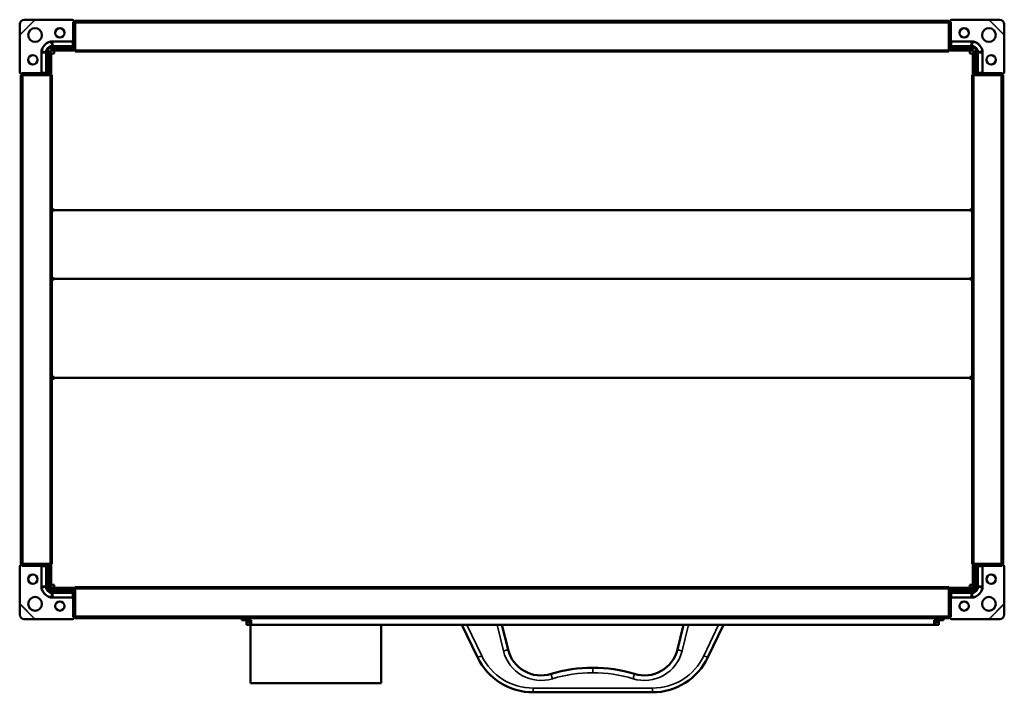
# Model space of a CAD drawing. Header units: millimetres. Extents: x 310 to 950, y 227 to 664.
import ezdxf

# ---------------------------------------------------------------- set-up
doc = ezdxf.new("R2010")
doc.units = ezdxf.units.MM
doc.header["$LTSCALE"] = 3
doc.layers.add('Widoczne (ISO)', color=7, linetype='Continuous', lineweight=50)
doc.layers.add('Widoczne wąskie (ISO)', color=7, linetype='Continuous', lineweight=35)

msp = doc.modelspace()

# ---------------------------------------------------------------- linework, layer by layer
at = {"layer": 'Widoczne (ISO)'}
for p, q in [((310.01, 654.32), (310.03, 661.23)), ((313.03, 664.23), (319.94, 664.25)), ((320.17, 664.16), (344.4, 664.16)), ((345.1, 662.66), (344.6, 662.66)), ((345.1, 663.46), (345.1, 662.66)), ((345.1, 662.66), (346, 662.66)), ((345.1, 662.66), (345.1, 650.66)), ((346, 663.46), (914, 663.46)), ((346, 663.46), (346, 662.26)), ((346, 644.46), (346, 662.26)), ((914, 663.46), (914, 662.26)), ((914, 662.66), (914.9, 662.66)), ((914, 644.46), (914, 662.26)), ((914.9, 662.66), (914.9, 663.46)), ((914.9, 650.66), (914.9, 662.66)), ((915.4, 662.66), (914.9, 662.66)), ((915.6, 664.16), (939.83, 664.16)), ((940.06, 664.25), (946.97, 664.23)), ((949.97, 661.23), (949.99, 654.32)), ((310.1, 629.86), (310.1, 654.09)), ((949.9, 654.09), (949.9, 629.86)), ((331.6, 650.15), (344.6, 650.15)), ((344.4, 647.05), (331.6, 647.05)), ((344.6, 650.66), (344.6, 650.16)), ((344.6, 650.16), (344.6, 647.1)), ((344.6, 647.1), (344.6, 647.08)), ((346, 647.66), (345.08, 647.66)), ((345.1, 646.91), (345.1, 647.66)), ((914.92, 647.66), (914, 647.66)), ((914.9, 647.66), (914.9, 646.91)), ((915.4, 650.16), (915.4, 650.66)), ((915.4, 647.1), (915.4, 650.16)), ((915.4, 650.15), (928.4, 650.15)), ((915.4, 647.08), (915.4, 647.1)), ((928.4, 647.05), (915.6, 647.05)), ((324.11, 629.66), (324.11, 642.66)), ((327.21, 642.66), (327.21, 629.86)), ((328.1, 629.86), (328.1, 643.16)), ((331.5, 645.76), (328.5, 645.76)), ((328.5, 642.76), (328.5, 645.76)), ((328.5, 642.76), (328.5, 628.26)), ((331.5, 644.26), (330, 644.26)), ((330, 644.26), (330, 642.76)), ((330, 628.26), (330, 642.76)), ((330.5, 628.26), (330.5, 642.25)), ((330.5, 642.25), (332.5, 642.25)), ((331.1, 646.16), (344.4, 646.16)), ((331.5, 645.76), (346, 645.76)), ((331.5, 644.26), (346, 644.26)), ((332.5, 642.26), (332.5, 644.26)), ((332.5, 642.26), (332.5, 642.25)), ((346, 644.46), (346, 643.46)), ((346, 643.46), (914, 643.46)), ((914, 645.76), (928.5, 645.76)), ((914, 644.46), (914, 643.46)), ((914, 644.26), (928.5, 644.26)), ((915.6, 646.16), (928.9, 646.16)), ((927.5, 644.26), (927.5, 642.26)), ((927.5, 642.25), (927.5, 642.26)), ((927.5, 642.25), (929.5, 642.25)), ((928.5, 645.76), (931.5, 645.76)), ((928.5, 644.26), (930, 644.26)), ((929.5, 642.25), (929.5, 628.26)), ((930, 642.76), (930, 644.26)), ((930, 628.26), (930, 642.76)), ((931.5, 645.76), (931.5, 642.76)), ((931.5, 628.26), (931.5, 642.76)), ((931.9, 643.16), (931.9, 629.86)), ((932.79, 629.86), (932.79, 642.66)), ((935.89, 642.66), (935.89, 629.66)), ((311.6, 629.16), (310.8, 629.16)), ((310.8, 628.26), (312, 628.26)), ((310.8, 310.26), (310.8, 628.26)), ((311.6, 629.66), (311.6, 629.16)), ((323.6, 629.16), (311.6, 629.16)), ((311.6, 628.26), (311.6, 629.16)), ((329.8, 628.26), (312, 628.26)), ((324.1, 629.66), (323.6, 629.66)), ((327.16, 629.66), (324.1, 629.66)), ((326.6, 629.18), (326.6, 628.26)), ((326.6, 629.16), (327.36, 629.16)), ((327.18, 629.66), (327.16, 629.66)), ((329.8, 628.26), (330.8, 628.26)), ((330.8, 310.26), (330.8, 628.26)), ((930.2, 628.26), (929.2, 628.26)), ((929.2, 628.26), (929.2, 310.26)), ((930.2, 628.26), (948, 628.26)), ((932.64, 629.16), (933.4, 629.16)), ((932.84, 629.66), (932.82, 629.66)), ((935.9, 629.66), (932.84, 629.66)), ((933.4, 628.26), (933.4, 629.18)), ((936.4, 629.66), (935.9, 629.66)), ((948.4, 629.16), (936.4, 629.16)), ((949.2, 628.26), (948, 628.26)), ((948.4, 629.16), (948.4, 629.66)), ((948.4, 629.16), (948.4, 628.26)), ((949.2, 629.16), (948.4, 629.16)), ((949.2, 628.26), (949.2, 310.26)), ((332.5, 540.84), (330.8, 540.84)), ((332.5, 540.14), (330.8, 540.14)), ((332.5, 540.84), (332.5, 540.43)), ((927.5, 540.43), (332.5, 540.43)), ((332.5, 540.14), (332.5, 540.43)), ((927.5, 540.84), (929.2, 540.84)), ((927.5, 540.84), (927.5, 540.43)), ((927.5, 540.43), (927.5, 540.14)), ((927.5, 540.14), (929.2, 540.14)), ((332.5, 496.05), (330.8, 496.05)), ((332.5, 495.76), (330.8, 495.76)), ((332.5, 495.18), (330.8, 495.18)), ((332.5, 496.05), (332.5, 495.76)), ((332.5, 495.76), (927.5, 495.76)), ((332.5, 495.18), (332.5, 495.76)), ((927.5, 496.05), (929.2, 496.05)), ((927.5, 496.05), (927.5, 495.76)), ((929.2, 495.76), (927.5, 495.76)), ((927.5, 495.76), (927.5, 495.18)), ((927.5, 495.18), (929.2, 495.18)), ((332.5, 432), (330.8, 432)), ((332.5, 431.29), (330.8, 431.29)), ((332.5, 430.59), (330.8, 430.59)), ((332.5, 432), (332.5, 431.41)), ((332.5, 431.41), (927.5, 431.41)), ((332.5, 430.59), (332.5, 431.41)), ((929.2, 432), (927.5, 432)), ((927.5, 432), (927.5, 431.41)), ((927.5, 431.41), (927.5, 430.59)), ((927.5, 431.29), (929.2, 431.29)), ((927.5, 430.59), (929.2, 430.59)), ((310.1, 284.44), (310.1, 308.66)), ((310.8, 310.26), (312, 310.26)), ((310.8, 309.36), (311.6, 309.36)), ((311.6, 309.36), (311.6, 310.26)), ((311.6, 309.36), (323.6, 309.36)), ((311.6, 309.36), (311.6, 308.86)), ((329.8, 310.26), (312, 310.26)), ((323.6, 308.86), (324.1, 308.86)), ((324.1, 308.86), (327.16, 308.86)), ((324.11, 295.86), (324.11, 308.86)), ((326.6, 310.26), (326.6, 309.35)), ((327.36, 309.36), (326.6, 309.36)), ((327.16, 308.86), (327.18, 308.86)), ((327.21, 308.66), (327.21, 295.86)), ((328.1, 295.36), (328.1, 308.66)), ((328.1, 307.76), (328.5, 307.76)), ((328.5, 310.26), (328.5, 295.76)), ((329.8, 310.26), (330.8, 310.26)), ((330, 295.76), (330, 310.26)), ((330.08, 295.01), (330.08, 310.26)), ((330.5, 310.26), (330.5, 296.66)), ((930.2, 310.26), (929.2, 310.26)), ((929.5, 296.66), (929.5, 310.26)), ((929.65, 295.01), (929.65, 310.26)), ((930, 295.76), (930, 310.26)), ((930.2, 310.26), (948, 310.26)), ((931.5, 295.76), (931.5, 310.26)), ((931.5, 307.76), (931.9, 307.76)), ((931.9, 308.66), (931.9, 295.36)), ((933.4, 309.36), (932.64, 309.36)), ((932.79, 295.86), (932.79, 308.66)), ((932.82, 308.86), (932.84, 308.86)), ((932.84, 308.86), (935.9, 308.86)), ((933.4, 309.35), (933.4, 310.26)), ((935.89, 308.86), (935.89, 295.86)), ((935.9, 308.86), (936.4, 308.86)), ((936.4, 309.36), (948.4, 309.36)), ((949.2, 310.26), (948, 310.26)), ((948.4, 310.26), (948.4, 309.36)), ((948.4, 309.36), (949.2, 309.36)), ((948.4, 308.86), (948.4, 309.36)), ((949.9, 308.66), (949.9, 284.44)), ((328.5, 295.76), (328.5, 294.26)), ((330, 295.76), (328.5, 295.76)), ((332.5, 295.01), (330.08, 295.01)), ((332.5, 296.66), (330.5, 296.66)), ((332.5, 294.66), (332.5, 296.66)), ((346, 294.66), (332.5, 294.66)), ((346, 294.06), (346, 295.06)), ((914, 295.06), (346, 295.06)), ((914, 294.06), (914, 295.06)), ((927.5, 294.66), (914, 294.66)), ((927.5, 296.66), (927.5, 294.66)), ((927.5, 296.66), (929.5, 296.66)), ((929.65, 295.01), (927.5, 295.01)), ((930, 295.76), (931.5, 295.76)), ((931.5, 294.26), (931.5, 295.76)), ((330, 294.26), (328.5, 294.26)), ((329.6, 292.76), (330, 292.76)), ((330, 294.26), (335, 294.26)), ((330, 292.76), (330, 294.26)), ((335, 292.76), (330, 292.76)), ((344.4, 292.36), (331.1, 292.36)), ((331.6, 291.47), (344.4, 291.47)), ((344.6, 288.37), (331.6, 288.37)), ((346, 294.26), (335, 294.26)), ((346, 292.76), (335, 292.76)), ((344.6, 291.44), (344.6, 291.42)), ((344.6, 291.42), (344.6, 288.36)), ((344.6, 288.36), (344.6, 287.86)), ((345.08, 290.86), (346, 290.86)), ((345.1, 290.86), (345.1, 291.62)), ((346, 294.06), (346, 276.26)), ((925, 294.26), (914, 294.26)), ((914, 294.06), (914, 276.26)), ((925, 292.76), (914, 292.76)), ((914, 290.86), (914.92, 290.86)), ((914.9, 291.62), (914.9, 290.86)), ((915.4, 291.42), (915.4, 291.44)), ((915.4, 288.36), (915.4, 291.42)), ((928.4, 288.37), (915.4, 288.37)), ((915.4, 287.86), (915.4, 288.36)), ((928.9, 292.36), (915.6, 292.36)), ((915.6, 291.47), (928.4, 291.47)), ((925, 294.26), (930, 294.26)), ((930, 292.76), (925, 292.76)), ((931.5, 294.26), (930, 294.26)), ((930, 292.76), (930, 294.26)), ((930, 292.76), (930.4, 292.76)), ((310.03, 277.29), (310.01, 284.2)), ((345.1, 287.86), (345.1, 275.86)), ((914.9, 275.86), (914.9, 287.86)), ((949.99, 284.2), (949.97, 277.29)), ((344.6, 275.86), (345.1, 275.86)), ((346, 275.86), (345.1, 275.86)), ((345.1, 275.86), (345.1, 275.06)), ((346, 275.06), (346, 276.26)), ((914, 275.06), (914, 276.26)), ((914.9, 275.86), (914, 275.86)), ((914.9, 275.86), (915.4, 275.86)), ((914.9, 275.06), (914.9, 275.86)), ((319.94, 274.27), (313.03, 274.29)), ((344.4, 274.36), (320.17, 274.36)), ((914, 275.06), (346, 275.06)), ((454.5, 273.76), (454.5, 275.06)), ((457.5, 273.76), (454.5, 273.76)), ((457.5, 273.76), (457.5, 275.06)), ((457.5, 270.76), (457.5, 273.76)), ((459, 273.76), (457.5, 273.76)), ((460.5, 270.76), (457.5, 270.76)), ((459, 275.06), (459, 273.76)), ((459, 273.76), (459, 272.26)), ((460.5, 272.26), (459, 272.26)), ((459.5, 273.76), (459.5, 275.06)), ((460.5, 273.76), (459.5, 273.76)), ((460, 270.76), (460, 232.76)), ((460.5, 270.76), (460.5, 273.76)), ((904.5, 270.76), (460.5, 270.76)), ((545, 270.76), (545, 232.76)), ((597.5, 270.76), (607.63, 249.53)), ((627.41, 254.63), (623.5, 270.76)), ((741.5, 270.76), (737.59, 254.63)), ((757.37, 249.53), (767.5, 270.76)), ((904.5, 273.76), (904.5, 270.76)), ((905.5, 273.76), (904.5, 273.76)), ((904.5, 272.26), (906, 272.26)), ((904.5, 270.76), (907.5, 270.76)), ((905.5, 275.06), (905.5, 273.76)), ((906, 273.76), (906, 275.06)), ((906, 272.26), (906, 273.76)), ((907.5, 273.76), (906, 273.76)), ((907.5, 275.06), (907.5, 273.76)), ((907.5, 270.76), (907.5, 273.76)), ((907.5, 273.76), (910.5, 273.76)), ((910.5, 275.06), (910.5, 273.76)), ((939.83, 274.36), (915.6, 274.36)), ((946.97, 274.29), (940.06, 274.27)), ((545, 232.76), (460, 232.76)), ((643.73, 226.76), (721.27, 226.76))]:
    msp.add_line(p, q, dxfattribs=at)
for centre, radius in [((320, 654.26), 4.5), ((336.1, 655.66), 3), ((923.9, 655.66), 3), ((940, 654.26), 4.5), ((318.6, 638.16), 3), ((941.4, 638.16), 3), ((318.6, 300.36), 3), ((941.4, 300.36), 3), ((320, 284.26), 4.5), ((940, 284.26), 4.5), ((336.1, 282.86), 3), ((923.9, 282.86), 3)]:
    msp.add_circle(centre, radius, dxfattribs=at)
for centre, radius, start, end in [((344.4, 663.46), 0.7, 0, 90), ((915.6, 663.46), 0.7, 90, 180), ((331.6, 642.66), 7.49, 90, 180), ((344.6, 650.66), 0.5, 270, 0), ((915.4, 650.66), 0.5, 180, 270), ((928.4, 642.66), 7.49, 0, 90), ((331.1, 643.16), 3, 150.07357, 180), ((331.1, 643.16), 3, 90, 119.92643), ((928.9, 643.16), 3, 60.07357, 90), ((928.9, 643.16), 3, 0, 29.92643), ((310.8, 629.86), 0.7, 180, 270), ((323.6, 629.66), 0.5, 270, 0), ((936.4, 629.66), 0.5, 180, 270), ((949.2, 629.86), 0.7, 270, 0), ((310.8, 308.66), 0.7, 90, 180), ((323.6, 308.86), 0.5, 0, 90), ((936.4, 308.86), 0.5, 90, 180), ((949.2, 308.66), 0.7, 0, 90), ((331.6, 295.86), 7.49, 180, 270), ((331.1, 295.36), 3, 180, 270), ((928.4, 295.86), 7.49, 270, 0), ((928.9, 295.36), 3, 270, 0), ((344.6, 287.86), 0.5, 0, 90), ((915.4, 287.86), 0.5, 90, 180), ((344.4, 275.06), 0.7, 270, 0), ((915.6, 275.06), 0.7, 180, 270), ((648.86, 259.83), 22.07, 193.62699, 287.2391), ((716.14, 259.83), 22.07, 252.7609, 346.37301), ((643.73, 266.76), 40, 205.51387, 270), ((721.27, 266.76), 40, 270, 334.48613), ((681.86, 153.48), 89.28, 89.58894, 107.2391), ((683.14, 153.48), 89.28, 72.7609, 90.41106)]:
    msp.add_arc(centre, radius, start, end, dxfattribs=at)
for centre, major_axis, ratio, start_param, end_param in [((313.02, 661.24), (2.12, 2.12), 0.996195, 0.785398, 2.356194), ((946.98, 661.24), (2.12, -2.12), 0.996195, 0.785398, 2.356194), ((344.4, 646.91), (0, -0.745), 0.939693, 0, 1.570796), ((344.4, 647.82), (0, -0.745), 0.939693, 0.289752, 1.361396), ((915.6, 646.91), (0, -0.745), 0.939693, 4.712389, 6.283185), ((915.6, 647.82), (0, -0.745), 0.939693, 4.921789, 5.993434), ((326.45, 629.86), (0.745, 0), 0.939693, 4.921789, 5.993434), ((327.36, 629.86), (0.745, 0), 0.939693, 4.712389, 6.283185), ((932.64, 629.86), (-0.745, 0), 0.939693, 0, 1.570796), ((933.55, 629.86), (-0.745, 0), 0.939693, 0.289752, 1.361396), ((326.45, 308.66), (0.745, 0), 0.939693, 0.289752, 1.361396), ((327.36, 308.66), (0.745, 0), 0.939693, 0, 1.570796), ((932.64, 308.66), (-0.745, 0), 0.939693, 4.712389, 6.283185), ((933.55, 308.66), (-0.745, 0), 0.939693, 4.921789, 5.993434), ((344.4, 291.62), (0, 0.745), 0.939693, 4.712389, 6.283185), ((344.4, 290.71), (0, 0.745), 0.939693, 4.921789, 5.993434), ((915.6, 291.62), (0, 0.745), 0.939693, 0, 1.570796), ((915.6, 290.71), (0, 0.745), 0.939693, 0.289752, 1.361396), ((313.02, 277.28), (-2.12, 2.12), 0.996195, 0.785398, 2.356194), ((946.98, 277.28), (-2.12, -2.12), 0.996195, 0.785398, 2.356194)]:
    msp.add_ellipse(centre, major_axis=major_axis, ratio=ratio, start_param=start_param, end_param=end_param, dxfattribs=at)
for points, knots in [([(320.17, 664.16), (320.13, 664.18), (320.1, 664.19), (320.02, 664.22), (319.98, 664.23), (319.94, 664.25)], [0, 0, 0, 0, 0.01249515, 0.01249515, 0.0249903, 0.0249903, 0.0249903, 0.0249903]), ([(940.06, 664.25), (940.02, 664.23), (939.98, 664.22), (939.9, 664.19), (939.87, 664.18), (939.83, 664.16)], [0, 0, 0, 0, 0.01249515, 0.01249515, 0.0249903, 0.0249903, 0.0249903, 0.0249903]), ([(310.01, 654.32), (310.03, 654.28), (310.04, 654.24), (310.07, 654.17), (310.09, 654.13), (310.1, 654.09)], [0, 0, 0, 0, 0.01249515, 0.01249515, 0.0249903, 0.0249903, 0.0249903, 0.0249903]), ([(949.9, 654.09), (949.91, 654.13), (949.93, 654.17), (949.96, 654.24), (949.97, 654.28), (949.99, 654.32)], [0, 0, 0, 0, 0.01249515, 0.01249515, 0.0249903, 0.0249903, 0.0249903, 0.0249903]), ([(327.22, 643.32), (327.24, 643.78), (327.34, 644.23), (327.71, 645.13), (328, 645.55), (328.71, 646.26), (329.13, 646.54), (330.02, 646.92), (330.48, 647.03), (330.94, 647.05)], [0.0000002, 0.0000002, 0.0000002, 0.0000002, 0.138614, 0.138614, 0.2902546, 0.2902546, 0.4411619, 0.4411619, 0.5810662, 0.5810662, 0.5810662, 0.5810662]), ([(331.1, 647.05), (331.07, 647.05), (331.05, 647.05), (331, 647.05), (330.97, 647.05), (330.94, 647.05)], [-0.01558465, -0.01558465, -0.01558465, -0.01558465, -0.00779233, -0.00779233, 0, 0, 0, 0]), ([(331.6, 647.05), (331.52, 647.05), (331.43, 647.05), (331.27, 647.05), (331.18, 647.05), (331.1, 647.05)], [0, 0, 0, 0, 0.02497584, 0.02497584, 0.04995141, 0.04995141, 0.04995141, 0.04995141]), ([(928.9, 647.05), (928.82, 647.05), (928.73, 647.05), (928.57, 647.05), (928.48, 647.05), (928.4, 647.05)], [0.00000127, 0.00000127, 0.00000127, 0.00000127, 0.02497637, 0.02497637, 0.04995171, 0.04995171, 0.04995171, 0.04995171]), ([(928.9, 647.05), (928.93, 647.05), (928.95, 647.05), (929, 647.05), (929.03, 647.05), (929.06, 647.05)], [0.00000127, 0.00000127, 0.00000127, 0.00000127, 0.0077936, 0.0077936, 0.01558592, 0.01558592, 0.01558592, 0.01558592]), ([(929.06, 647.05), (929.52, 647.03), (929.97, 646.92), (930.86, 646.55), (931.29, 646.26), (932, 645.55), (932.28, 645.13), (932.66, 644.24), (932.76, 643.78), (932.78, 643.32)], [0.0000002, 0.0000002, 0.0000002, 0.0000002, 0.138614, 0.138614, 0.2902546, 0.2902546, 0.4411619, 0.4411619, 0.5810662, 0.5810662, 0.5810662, 0.5810662]), ([(327.21, 643.16), (327.21, 643.19), (327.21, 643.21), (327.21, 643.26), (327.21, 643.29), (327.22, 643.32)], [0.00000127, 0.00000127, 0.00000127, 0.00000127, 0.0077936, 0.0077936, 0.01558592, 0.01558592, 0.01558592, 0.01558592]), ([(327.21, 643.16), (327.21, 643.08), (327.21, 642.99), (327.21, 642.83), (327.21, 642.74), (327.21, 642.66)], [0.00000127, 0.00000127, 0.00000127, 0.00000127, 0.02497637, 0.02497637, 0.04995171, 0.04995171, 0.04995171, 0.04995171]), ([(932.79, 643.16), (932.79, 643.19), (932.79, 643.21), (932.79, 643.26), (932.79, 643.29), (932.78, 643.32)], [-0.01558465, -0.01558465, -0.01558465, -0.01558465, -0.00779233, -0.00779233, 0, 0, 0, 0]), ([(932.79, 642.66), (932.79, 642.74), (932.79, 642.83), (932.79, 642.99), (932.79, 643.08), (932.79, 643.16)], [0, 0, 0, 0, 0.02497584, 0.02497584, 0.04995141, 0.04995141, 0.04995141, 0.04995141]), ([(327.21, 295.86), (327.21, 295.78), (327.21, 295.69), (327.21, 295.53), (327.21, 295.44), (327.21, 295.36)], [0, 0, 0, 0, 0.02497584, 0.02497584, 0.04995141, 0.04995141, 0.04995141, 0.04995141]), ([(327.21, 295.36), (327.21, 295.34), (327.21, 295.31), (327.21, 295.26), (327.21, 295.23), (327.22, 295.21)], [-0.01558465, -0.01558465, -0.01558465, -0.01558465, -0.00779233, -0.00779233, 0, 0, 0, 0]), ([(330.94, 291.48), (330.48, 291.5), (330.03, 291.6), (329.14, 291.97), (328.71, 292.26), (328, 292.97), (327.72, 293.39), (327.34, 294.28), (327.24, 294.74), (327.22, 295.21)], [0.0000002, 0.0000002, 0.0000002, 0.0000002, 0.138614, 0.138614, 0.2902546, 0.2902546, 0.4411619, 0.4411619, 0.5810662, 0.5810662, 0.5810662, 0.5810662]), ([(932.78, 295.21), (932.76, 294.74), (932.66, 294.29), (932.29, 293.4), (932, 292.97), (931.29, 292.26), (930.87, 291.98), (929.98, 291.6), (929.52, 291.5), (929.06, 291.48)], [0.0000002, 0.0000002, 0.0000002, 0.0000002, 0.138614, 0.138614, 0.2902546, 0.2902546, 0.4411619, 0.4411619, 0.5810662, 0.5810662, 0.5810662, 0.5810662]), ([(932.79, 295.36), (932.79, 295.34), (932.79, 295.31), (932.79, 295.26), (932.79, 295.23), (932.78, 295.21)], [0.00000127, 0.00000127, 0.00000127, 0.00000127, 0.0077936, 0.0077936, 0.01558592, 0.01558592, 0.01558592, 0.01558592]), ([(932.79, 295.36), (932.79, 295.44), (932.79, 295.53), (932.79, 295.69), (932.79, 295.78), (932.79, 295.86)], [0.00000127, 0.00000127, 0.00000127, 0.00000127, 0.02497637, 0.02497637, 0.04995171, 0.04995171, 0.04995171, 0.04995171]), ([(331.1, 291.47), (331.07, 291.47), (331.05, 291.47), (331, 291.47), (330.97, 291.48), (330.94, 291.48)], [0.00000127, 0.00000127, 0.00000127, 0.00000127, 0.0077936, 0.0077936, 0.01558592, 0.01558592, 0.01558592, 0.01558592]), ([(331.1, 291.47), (331.18, 291.47), (331.27, 291.47), (331.43, 291.47), (331.52, 291.47), (331.6, 291.47)], [0.00000127, 0.00000127, 0.00000127, 0.00000127, 0.02497637, 0.02497637, 0.04995171, 0.04995171, 0.04995171, 0.04995171]), ([(928.4, 291.47), (928.48, 291.47), (928.57, 291.47), (928.73, 291.47), (928.82, 291.47), (928.9, 291.47)], [0, 0, 0, 0, 0.02497584, 0.02497584, 0.04995141, 0.04995141, 0.04995141, 0.04995141]), ([(928.9, 291.47), (928.93, 291.47), (928.95, 291.47), (929, 291.47), (929.03, 291.48), (929.06, 291.48)], [-0.01558465, -0.01558465, -0.01558465, -0.01558465, -0.00779233, -0.00779233, 0, 0, 0, 0]), ([(310.1, 284.44), (310.09, 284.4), (310.07, 284.36), (310.04, 284.28), (310.03, 284.24), (310.01, 284.2)], [0, 0, 0, 0, 0.01249515, 0.01249515, 0.0249903, 0.0249903, 0.0249903, 0.0249903]), ([(949.99, 284.2), (949.97, 284.24), (949.96, 284.28), (949.93, 284.36), (949.91, 284.4), (949.9, 284.44)], [0, 0, 0, 0, 0.01249515, 0.01249515, 0.0249903, 0.0249903, 0.0249903, 0.0249903]), ([(319.94, 274.27), (319.98, 274.29), (320.02, 274.3), (320.1, 274.33), (320.13, 274.35), (320.17, 274.36)], [0, 0, 0, 0, 0.01249515, 0.01249515, 0.0249903, 0.0249903, 0.0249903, 0.0249903]), ([(939.83, 274.36), (939.87, 274.35), (939.9, 274.33), (939.98, 274.3), (940.02, 274.29), (940.06, 274.27)], [0, 0, 0, 0, 0.01249515, 0.01249515, 0.0249903, 0.0249903, 0.0249903, 0.0249903])]:
    msp.add_open_spline(points, degree=3, knots=knots, dxfattribs=at)
for points in [[(344.6, 647.08), (344.53, 647.06), (344.47, 647.05), (344.4, 647.05)], [(915.6, 647.05), (915.53, 647.05), (915.47, 647.06), (915.4, 647.08)], [(327.21, 629.86), (327.21, 629.8), (327.2, 629.73), (327.18, 629.66)], [(932.82, 629.66), (932.8, 629.73), (932.79, 629.8), (932.79, 629.86)], [(327.18, 308.86), (327.2, 308.8), (327.21, 308.73), (327.21, 308.66)], [(932.79, 308.66), (932.79, 308.73), (932.8, 308.8), (932.82, 308.86)], [(344.4, 291.47), (344.47, 291.47), (344.53, 291.46), (344.6, 291.44)], [(915.4, 291.44), (915.47, 291.46), (915.53, 291.47), (915.6, 291.47)]]:
    msp.add_open_spline(points, degree=3, dxfattribs=at)
at = {"layer": 'Widoczne wąskie (ISO)'}
for p, q in [((310.01, 654.32), (319.94, 664.25)), ((320.17, 664.16), (310.1, 654.09)), ((344.6, 662.66), (344.6, 650.66)), ((346, 662.26), (914, 662.26)), ((915.4, 650.66), (915.4, 662.66)), ((949.9, 654.09), (939.83, 664.16)), ((940.06, 664.25), (949.99, 654.32)), ((331.1, 647.05), (331.1, 646.16)), ((331.6, 649.93), (331.6, 650.15)), ((344.6, 649.93), (331.6, 649.93)), ((331.6, 649.93), (331.6, 647.05)), ((344.4, 647.05), (344.4, 646.16)), ((344.6, 650.66), (345.1, 650.66)), ((914.9, 650.66), (915.4, 650.66)), ((928.4, 649.93), (915.4, 649.93)), ((915.6, 646.16), (915.6, 647.05)), ((928.4, 649.93), (928.4, 650.15)), ((928.4, 647.05), (928.4, 649.93)), ((928.9, 647.05), (928.9, 646.16)), ((324.33, 642.66), (324.11, 642.66)), ((327.21, 642.66), (324.33, 642.66)), ((324.33, 642.66), (324.33, 629.66)), ((327.21, 643.16), (328.1, 643.16)), ((330, 642.76), (328.5, 642.76)), ((331.5, 645.76), (331.5, 644.26)), ((346, 644.46), (914, 644.46)), ((928.5, 644.26), (928.5, 645.76)), ((931.5, 642.76), (930, 642.76)), ((932.79, 643.16), (931.9, 643.16)), ((935.67, 642.66), (932.79, 642.66)), ((935.67, 629.66), (935.67, 642.66)), ((935.67, 642.66), (935.89, 642.66)), ((323.6, 629.66), (311.6, 629.66)), ((312, 310.26), (312, 628.26)), ((323.6, 629.16), (323.6, 629.66)), ((328.1, 629.86), (327.21, 629.86)), ((329.8, 310.26), (329.8, 628.26)), ((930.2, 628.26), (930.2, 310.26)), ((932.79, 629.86), (931.9, 629.86)), ((948.4, 629.66), (936.4, 629.66)), ((936.4, 629.66), (936.4, 629.16)), ((948, 628.26), (948, 310.26)), ((311.6, 308.86), (323.6, 308.86)), ((323.6, 308.86), (323.6, 309.36)), ((324.33, 308.86), (324.33, 295.86)), ((327.21, 308.66), (328.1, 308.66)), ((931.9, 308.66), (932.79, 308.66)), ((935.67, 295.86), (935.67, 308.86)), ((936.4, 309.36), (936.4, 308.86)), ((936.4, 308.86), (948.4, 308.86)), ((324.33, 295.86), (324.11, 295.86)), ((324.33, 295.86), (327.21, 295.86)), ((327.21, 295.36), (328.1, 295.36)), ((932.79, 295.36), (931.9, 295.36)), ((932.79, 295.86), (935.67, 295.86)), ((935.67, 295.86), (935.89, 295.86)), ((331.1, 291.47), (331.1, 292.36)), ((331.6, 291.47), (331.6, 288.59)), ((331.6, 288.59), (344.6, 288.59)), ((331.6, 288.59), (331.6, 288.37)), ((335, 292.76), (335, 294.26)), ((344.4, 292.36), (344.4, 291.47)), ((914, 294.06), (346, 294.06)), ((915.4, 288.59), (928.4, 288.59)), ((915.6, 291.47), (915.6, 292.36)), ((925, 294.26), (925, 292.76)), ((928.4, 288.59), (928.4, 291.47)), ((928.4, 288.59), (928.4, 288.37)), ((928.9, 291.47), (928.9, 292.36)), ((319.94, 274.27), (310.01, 284.2)), ((310.1, 284.44), (320.17, 274.36)), ((344.6, 287.86), (344.6, 275.86)), ((345.1, 287.86), (344.6, 287.86)), ((915.4, 287.86), (914.9, 287.86)), ((915.4, 275.86), (915.4, 287.86)), ((939.83, 274.36), (949.9, 284.44)), ((949.99, 284.2), (940.06, 274.27)), ((914, 276.26), (346, 276.26)), ((459, 272.26), (457.9, 272.26)), ((610.34, 250.55), (600.69, 270.76)), ((620.35, 270.76), (624.49, 253.65)), ((740.51, 253.65), (744.65, 270.76)), ((764.31, 270.76), (754.66, 250.55)), ((906, 272.26), (907.1, 272.26)), ((682.5, 239.49), (682.5, 242.76)), ((721.27, 229.49), (643.73, 229.49)), ((643.73, 228.76), (643.73, 229.49)), ((643.73, 226.76), (643.73, 228.76)), ((721.27, 228.76), (721.27, 229.49)), ((721.27, 226.76), (721.27, 228.76))]:
    msp.add_line(p, q, dxfattribs=at)
for centre, radius, start, end in [((643.73, 266.49), 37, 205.51387, 270), ((648.86, 259.56), 25.07, 193.62699, 287.2391), ((716.14, 259.56), 25.07, 252.7609, 346.37301), ((721.27, 266.49), 37, 270, 334.48613), ((681.86, 153.21), 86.28, 89.57465, 107.2391), ((683.14, 153.21), 86.28, 72.7609, 90.42535)]:
    msp.add_arc(centre, radius, start, end, dxfattribs=at)
for centre, major_axis, ratio, start_param, end_param in [((331.6, 644.79), (-6.01, 0), 0.856385, 4.711582, 4.904187), ((331.1, 645.78), (-2.08, 11.82), 0.005489, 4.818627, 5.061413), ((928.4, 644.79), (-6.01, 0), 0.856388, 4.52059, 4.713194), ((928.9, 645.78), (-2.08, -11.82), 0.005489, 4.363365, 4.606151), ((329.48, 642.66), (0, -6.01), 0.856388, 4.52059, 4.713194), ((328.48, 643.16), (11.82, -2.08), 0.005489, 4.363365, 4.606151), ((931.52, 643.16), (11.82, 2.08), 0.005489, 4.818627, 5.061413), ((930.52, 642.66), (0, 6.01), 0.856385, 4.711582, 4.904187), ((329.48, 295.86), (0, -6.01), 0.856385, 4.711582, 4.904187), ((328.48, 295.36), (-11.82, -2.08), 0.005489, 4.818627, 5.061413), ((931.52, 295.36), (-11.82, 2.08), 0.005489, 4.363365, 4.606151), ((930.52, 295.86), (0, 6.01), 0.856388, 4.52059, 4.713194), ((331.1, 292.74), (2.08, 11.82), 0.005489, 4.363365, 4.606151), ((331.6, 293.74), (6.01, 0), 0.856388, 4.52059, 4.713194), ((928.4, 293.74), (6.01, 0), 0.856385, 4.711582, 4.904187), ((928.9, 292.74), (2.08, -11.82), 0.005489, 4.818627, 5.061413), ((610.34, 250.82), (-2.71, -1.29), 0.081769, 0, 1.53179), ((624.49, 253.93), (2.92, 0.71), 0.088007, 4.691057, 6.283185), ((740.51, 253.93), (-2.92, 0.71), 0.088007, 0, 1.592128), ((754.66, 250.82), (2.71, -1.29), 0.081769, 4.751395, 6.283185), ((656.29, 235.89), (-0.89, 2.87), 0.026932, 0, 1.657373), ((708.71, 235.89), (0.89, 2.87), 0.026932, 4.625812, 6.283185)]:
    msp.add_ellipse(centre, major_axis=major_axis, ratio=ratio, start_param=start_param, end_param=end_param, dxfattribs=at)
for points, knots in [([(326.48, 647.78), (326.02, 647.32), (325.09, 646.11), (324.57, 644.67), (324.43, 643.81)], [-0.0000125, -0.0000125, -0.0000125, -0.0000125, 0.083717, 0.1958357, 0.1958357, 0.1958357, 0.1958357]), ([(330.45, 649.83), (329.17, 649.62), (327.75, 648.97), (326.63, 647.94), (326.48, 647.78)], [-0.1965799, -0.1965799, -0.1965799, -0.1965799, -0.0284018, -0.0000125, -0.0000125, -0.0000125, -0.0000125]), ([(933.52, 647.78), (933.06, 648.24), (931.85, 649.17), (930.41, 649.69), (929.55, 649.83)], [-0.0000125, -0.0000125, -0.0000125, -0.0000125, 0.083717, 0.1958357, 0.1958357, 0.1958357, 0.1958357]), ([(935.57, 643.81), (935.36, 645.09), (934.7, 646.51), (933.68, 647.63), (933.52, 647.78)], [-0.1965799, -0.1965799, -0.1965799, -0.1965799, -0.0284018, -0.0000125, -0.0000125, -0.0000125, -0.0000125]), ([(324.43, 294.71), (324.64, 293.43), (325.3, 292.02), (326.32, 290.89), (326.48, 290.74)], [-0.1965799, -0.1965799, -0.1965799, -0.1965799, -0.0284018, -0.0000125, -0.0000125, -0.0000125, -0.0000125]), ([(933.52, 290.74), (933.98, 291.2), (934.91, 292.41), (935.43, 293.86), (935.57, 294.71)], [-0.0000125, -0.0000125, -0.0000125, -0.0000125, 0.083717, 0.1958357, 0.1958357, 0.1958357, 0.1958357]), ([(326.48, 290.74), (326.94, 290.28), (328.15, 289.35), (329.59, 288.83), (330.45, 288.69)], [-0.0000125, -0.0000125, -0.0000125, -0.0000125, 0.083717, 0.1958357, 0.1958357, 0.1958357, 0.1958357]), ([(929.55, 288.69), (930.83, 288.9), (932.25, 289.56), (933.37, 290.58), (933.52, 290.74)], [-0.1965799, -0.1965799, -0.1965799, -0.1965799, -0.0284018, -0.0000125, -0.0000125, -0.0000125, -0.0000125])]:
    msp.add_open_spline(points, degree=3, knots=knots, dxfattribs=at)

doc.saveas('drawing.dxf')
